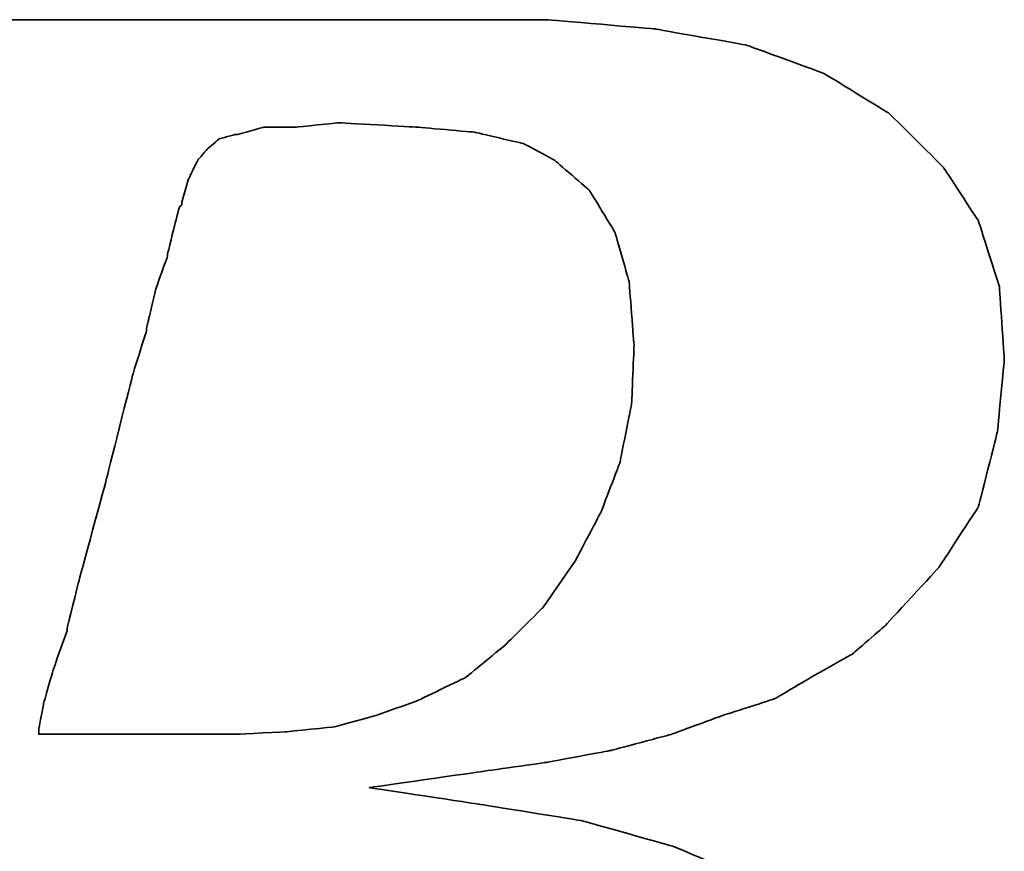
# Model space of a CAD drawing. Header units: millimetres. Extents: x 1362 to 1585, y 740 to 922.
# Tile 29 of 50: x 1562.044 to 1562.638, y 849.356 to 849.857. Entities that reach past the tile are written whole.
import ezdxf

# ---------------------------------------------------------------- set-up
doc = ezdxf.new("R2010")
doc.units = ezdxf.units.MM
doc.header["$LTSCALE"] = 0.1
doc.layers.add('CHA', color=7, linetype='CONTINUOUS')
doc.layers.add('layer 1', color=7, linetype='CONTINUOUS')

# ---------------------------------------------------------------- blocks, each defined once
blk = doc.blocks.new('TBI MOTION logo(完整正式版)')
at = {"layer": 'layer 1', "color": 22, "lineweight": 35}
for points, knots in [([(-64.65375, -6.86375), (-64.65375, -6.86375), (-64.84375, -7.29625), (-64.84375, -7.29625), (-64.84375, -7.29625), (-64.84375, -7.29625), (-64.86875, -7.34375), (-64.86875, -7.34375), (-64.86875, -7.34375), (-64.86875, -7.34375), (-64.86875, -7.36875), (-64.86875, -7.36875), (-64.86875, -7.36875), (-64.86875, -7.36875), (-65.15375, -7.65375), (-65.15375, -7.65375), (-65.15375, -7.65375), (-65.15375, -7.65375), (-65.17875, -7.65375), (-65.17875, -7.65375), (-65.17875, -7.65375), (-65.17875, -7.65375), (-65.20375, -7.67875), (-65.20375, -7.67875), (-65.20375, -7.67875), (-65.20375, -7.67875), (-65.58875, -7.87125), (-65.58875, -7.87125), (-65.58875, -7.87125), (-65.58875, -7.87125), (-65.63375, -7.87125), (-65.63375, -7.87125), (-65.63375, -7.87125), (-65.63375, -7.87125), (-65.65875, -7.89375), (-65.65875, -7.89375), (-65.65875, -7.89375), (-65.65875, -7.89375), (-66.09375, -7.94375), (-66.09375, -7.94375), (-66.09375, -7.94375), (-66.09375, -7.94375), (-66.11375, -7.94375), (-66.11375, -7.94375), (-66.11375, -7.94375), (-66.11375, -7.94375), (-66.16375, -7.94375), (-66.16375, -7.94375), (-66.16375, -7.94375), (-66.16375, -7.94375), (-66.30875, -7.94375), (-66.30875, -7.94375), (-66.30875, -7.94375), (-66.30875, -7.94375), (-66.69375, -7.94375), (-66.69375, -7.94375), (-66.69375, -7.94375), (-66.69375, -7.94375), (-67.07375, -7.94375), (-67.07375, -7.94375), (-67.07375, -7.94375), (-67.07375, -7.94375), (-67.12375, -7.94375), (-67.12375, -7.94375), (-67.12375, -7.94375), (-67.12375, -7.94375), (-67.12375, -7.96625), (-67.12375, -7.96625), (-67.12375, -7.96625), (-67.12375, -7.96625), (-67.14875, -7.99125), (-67.14875, -7.99125), (-67.14875, -7.99125), (-67.14875, -7.99125), (-67.24375, -8.34875), (-67.24375, -8.34875), (-67.24375, -8.34875), (-67.24375, -8.34875), (-67.31375, -8.68625), (-67.31375, -8.68625), (-67.31375, -8.68625), (-67.31375, -8.68625), (-67.26875, -8.68625), (-67.26875, -8.68625), (-67.26875, -8.68625), (-67.26875, -8.68625), (-67.07375, -8.68625), (-67.07375, -8.68625), (-67.07375, -8.68625), (-67.07375, -8.68625), (-66.54875, -8.68625), (-66.54875, -8.68625), (-66.54875, -8.68625), (-66.54875, -8.68625), (-65.82625, -8.68625), (-65.82625, -8.68625), (-65.82625, -8.68625), (-65.82625, -8.68625), (-65.01375, -8.68625), (-65.01375, -8.68625), (-65.01375, -8.68625), (-65.01375, -8.68625), (-64.05375, -8.68625), (-64.05375, -8.68625), (-64.05375, -8.68625), (-64.05375, -8.68625), (-62.08375, -8.68625), (-62.08375, -8.68625), (-62.08375, -8.68625), (-62.08375, -8.68625), (-60.06875, -8.68625), (-60.06875, -8.68625), (-60.06875, -8.68625), (-60.06875, -8.68625), (-59.10875, -8.68625), (-59.10875, -8.68625), (-59.10875, -8.68625), (-59.10875, -8.68625), (-58.29375, -8.68625), (-58.29375, -8.68625), (-58.29375, -8.68625), (-58.29375, -8.68625), (-57.57375, -8.68625), (-57.57375, -8.68625), (-57.57375, -8.68625), (-57.57375, -8.68625), (-57.04875, -8.68625), (-57.04875, -8.68625), (-57.04875, -8.68625), (-57.04875, -8.68625), (-56.85375, -8.68625), (-56.85375, -8.68625), (-56.85375, -8.68625), (-56.85375, -8.68625), (-56.70875, -8.68625), (-56.70875, -8.68625), (-56.70875, -8.68625), (-56.70875, -8.68625), (-56.61375, -8.68625), (-56.61375, -8.68625), (-56.61375, -8.68625), (-56.61375, -8.68625), (-56.56875, -8.68625), (-56.56875, -8.68625), (-56.56875, -8.68625), (-56.56875, -8.68625), (-55.65375, -8.63875), (-55.65375, -8.63875), (-55.65375, -8.63875), (-55.65375, -8.63875), (-54.76875, -8.51875), (-54.76875, -8.51875), (-54.76875, -8.51875), (-54.76875, -8.51875), (-53.90375, -8.30375), (-53.90375, -8.30375), (-53.90375, -8.30375), (-53.90375, -8.30375), (-53.08875, -8.03875), (-53.08875, -8.03875), (-53.08875, -8.03875), (-53.08875, -8.03875), (-52.34375, -7.65375), (-52.34375, -7.65375), (-52.34375, -7.65375), (-52.34375, -7.65375), (-51.69875, -7.29625), (-51.69875, -7.29625), (-51.69875, -7.29625), (-51.69875, -7.29625), (-51.21875, -6.91125), (-51.21875, -6.91125), (-51.21875, -6.91125), (-51.21875, -6.91125), (-50.83375, -6.50375), (-50.83375, -6.50375), (-50.83375, -6.50375), (-50.83375, -6.50375), (-50.44875, -5.94875), (-50.44875, -5.94875), (-50.44875, -5.94875), (-50.44875, -5.94875), (-50.13875, -5.30375), (-50.13875, -5.30375), (-50.13875, -5.30375), (-50.13875, -5.30375), (-49.99375, -4.65375), (-49.99375, -4.65375), (-49.99375, -4.65375), (-49.99375, -4.65375), (-49.92375, -3.98375), (-49.92375, -3.98375), (-49.92375, -3.98375), (-49.92375, -3.98375), (-49.99375, -3.19374), (-49.99375, -3.19374), (-49.99375, -3.19374), (-49.99375, -3.19374), (-50.23374, -2.44874), (-50.23374, -2.44874), (-50.23374, -2.44874), (-50.23374, -2.44874), (-50.59375, -1.87374), (-50.59375, -1.87374), (-50.59375, -1.87374), (-50.59375, -1.87374), (-51.09875, -1.31874), (-51.09875, -1.31874), (-51.09875, -1.31874), (-51.09875, -1.31874), (-51.74375, -0.81875), (-51.74375, -0.81875), (-51.74375, -0.81875), (-51.74375, -0.81875), (-52.53875, -0.48125), (-52.53875, -0.48125), (-52.53875, -0.48125), (-52.53875, -0.48125), (-53.47375, -0.21875), (-53.47375, -0.21875), (-53.47375, -0.21875), (-53.47375, -0.21875), (-54.52875, -0.04874), (-54.52875, -0.04874), (-54.52875, -0.04874), (-54.52875, -0.04874), (-55.65375, 0.12125), (-55.65375, 0.12125), (-55.65375, 0.12125), (-55.65375, 0.12125), (-54.50375, 0.28624), (-54.50375, 0.28624), (-54.50375, 0.28624), (-54.50375, 0.28624), (-53.83375, 0.38124), (-53.83375, 0.38124), (-53.83375, 0.38124), (-53.83375, 0.38124), (-53.18375, 0.50125), (-53.18375, 0.50125), (-53.18375, 0.50125), (-53.18375, 0.50125), (-52.55875, 0.66874), (-52.55875, 0.66874), (-52.55875, 0.66874), (-52.55875, 0.66874), (-52.03375, 0.86124), (-52.03375, 0.86124), (-52.03375, 0.86124), (-52.03375, 0.86124), (-51.50374, 1.03124), (-51.50374, 1.03124), (-51.50374, 1.03124), (-51.50374, 1.03124), (-51.09875, 1.27125), (-51.09875, 1.27125), (-51.09875, 1.27125), (-51.09875, 1.27125), (-50.71375, 1.48624), (-50.71375, 1.48624), (-50.71375, 1.48624), (-50.71375, 1.48624), (-50.37625, 1.77625), (-50.37625, 1.77625), (-50.37625, 1.77625), (-50.37625, 1.77625), (-49.82375, 2.37625), (-49.82375, 2.37625), (-49.82375, 2.37625), (-49.82375, 2.37625), (-49.41875, 2.99625), (-49.41875, 2.99625), (-49.41875, 2.99625), (-49.41875, 2.99625), (-49.22375, 3.76625), (-49.22375, 3.76625), (-49.22375, 3.76625), (-49.22375, 3.76625), (-49.15375, 4.50874), (-49.15375, 4.50874), (-49.15375, 4.50874), (-49.15375, 4.50874), (-49.20375, 5.25125), (-49.20375, 5.25125), (-49.20375, 5.25125), (-49.20375, 5.25125), (-49.41875, 5.92625), (-49.41875, 5.92625), (-49.41875, 5.92625), (-49.41875, 5.92625), (-49.77875, 6.47625), (-49.77875, 6.47625), (-49.77875, 6.47625), (-49.77875, 6.47625), (-50.33125, 7.02624), (-50.33125, 7.02624), (-50.33125, 7.02624), (-50.33125, 7.02624), (-51.00125, 7.43625), (-51.00125, 7.43625), (-51.00125, 7.43625), (-51.00125, 7.43625), (-51.79375, 7.72625), (-51.79375, 7.72625), (-51.79375, 7.72625), (-51.79375, 7.72625), (-52.72875, 7.89124), (-52.72875, 7.89124), (-52.72875, 7.89124), (-52.72875, 7.89124), (-53.83375, 7.98625), (-53.83375, 7.98625), (-53.83375, 7.98625), (-53.83375, 7.98625), (-53.92875, 7.98625), (-53.92875, 7.98625), (-53.92875, 7.98625), (-53.92875, 7.98625), (-54.26375, 7.98625), (-54.26375, 7.98625), (-54.26375, 7.98625), (-54.26375, 7.98625), (-54.74375, 7.98625), (-54.74375, 7.98625), (-54.74375, 7.98625), (-54.74375, 7.98625), (-55.36875, 7.98625), (-55.36875, 7.98625), (-55.36875, 7.98625), (-55.36875, 7.98625), (-56.13375, 7.98625), (-56.13375, 7.98625), (-56.13375, 7.98625), (-56.13375, 7.98625), (-56.94875, 7.98625), (-56.94875, 7.98625), (-56.94875, 7.98625), (-56.94875, 7.98625), (-58.77625, 7.98625), (-58.77625, 7.98625), (-58.77625, 7.98625), (-58.77625, 7.98625), (-60.59875, 7.98625), (-60.59875, 7.98625), (-60.59875, 7.98625), (-60.59875, 7.98625), (-61.41375, 7.98625), (-61.41375, 7.98625), (-61.41375, 7.98625), (-61.41375, 7.98625), (-62.17875, 7.98625), (-62.17875, 7.98625), (-62.17875, 7.98625), (-62.17875, 7.98625), (-62.80375, 7.98625), (-62.80375, 7.98625), (-62.80375, 7.98625), (-62.80375, 7.98625), (-63.30625, 7.98625), (-63.30625, 7.98625), (-63.30625, 7.98625), (-63.30625, 7.98625), (-63.57375, 7.98625), (-63.57375, 7.98625), (-63.57375, 7.98625), (-63.57375, 7.98625), (-63.57375, 7.96375), (-63.57375, 7.96375), (-63.57375, 7.96375), (-63.57375, 7.96375), (-63.59875, 7.94125), (-63.59875, 7.94125), (-63.59875, 7.94125), (-63.59875, 7.94125), (-63.69375, 7.55625), (-63.69375, 7.55625), (-63.69375, 7.55625), (-63.69375, 7.55625), (-63.76375, 7.24624), (-63.76375, 7.24624), (-63.76375, 7.24624), (-63.76375, 7.24624), (-63.23875, 7.24624), (-63.23875, 7.24624), (-63.23875, 7.24624), (-63.23875, 7.24624), (-62.75875, 7.24624), (-62.75875, 7.24624), (-62.75875, 7.24624), (-62.75875, 7.24624), (-62.61125, 7.24624), (-62.61125, 7.24624), (-62.61125, 7.24624), (-62.61125, 7.24624), (-62.56625, 7.24624), (-62.56625, 7.24624), (-62.56625, 7.24624), (-62.56625, 7.24624), (-62.22875, 7.24624), (-62.22875, 7.24624), (-62.22875, 7.24624), (-62.22875, 7.24624), (-62.20375, 7.24624), (-62.20375, 7.24624), (-62.20375, 7.24624), (-62.20375, 7.24624), (-62.17875, 7.21875), (-62.17875, 7.21875), (-62.17875, 7.21875), (-62.17875, 7.21875), (-61.96375, 7.17125), (-61.96375, 7.17125), (-61.96375, 7.17125), (-61.96375, 7.17125), (-61.72375, 7.12624), (-61.72375, 7.12624), (-61.72375, 7.12624), (-61.72375, 7.12624), (-61.70375, 7.12624), (-61.70375, 7.12624), (-61.70375, 7.12624), (-61.70375, 7.12624), (-61.55875, 7.07624), (-61.55875, 7.07624), (-61.55875, 7.07624), (-61.55875, 7.07624), (-61.50875, 7.07624), (-61.50875, 7.07624), (-61.50875, 7.07624), (-61.50875, 7.07624), (-61.48375, 7.02624), (-61.48375, 7.02624), (-61.48375, 7.02624), (-61.48375, 7.02624), (-61.31875, 6.83375), (-61.31875, 6.83375), (-61.31875, 6.83375), (-61.31875, 6.83375), (-61.29375, 6.81125), (-61.29375, 6.81125), (-61.29375, 6.81125), (-61.29375, 6.81125), (-61.29375, 6.78625), (-61.29375, 6.78625), (-61.29375, 6.78625), (-61.29375, 6.78625), (-61.19875, 6.50124), (-61.19875, 6.50124), (-61.19875, 6.50124), (-61.19875, 6.50124), (-61.17375, 6.45124), (-61.17375, 6.45124), (-61.17375, 6.45124), (-61.17375, 6.45124), (-61.19875, 6.40625), (-61.19875, 6.40625), (-61.19875, 6.40625), (-61.19875, 6.40625), (-61.26875, 5.99624), (-61.26875, 5.99624), (-61.26875, 5.99624), (-61.26875, 5.99624), (-61.26875, 5.85125), (-61.26875, 5.85125), (-61.26875, 5.85125), (-61.26875, 5.85125), (-61.26875, 5.82625), (-61.26875, 5.82625), (-61.26875, 5.82625), (-61.26875, 5.82625), (-61.29375, 5.80625), (-61.29375, 5.80625), (-61.29375, 5.80625), (-61.29375, 5.80625), (-61.34125, 5.66125), (-61.34125, 5.66125), (-61.34125, 5.66125), (-61.34125, 5.66125), (-61.41375, 5.44625), (-61.41375, 5.44625), (-61.41375, 5.44625), (-61.41375, 5.44625), (-61.48375, 5.15625), (-61.48375, 5.15625), (-61.48375, 5.15625), (-61.48375, 5.15625), (-61.58375, 4.82124), (-61.58375, 4.82124), (-61.58375, 4.82124), (-61.58375, 4.82124), (-61.79875, 4.00375), (-61.79875, 4.00375), (-61.79875, 4.00375), (-61.79875, 4.00375), (-62.05875, 2.99625), (-62.05875, 2.99625), (-62.05875, 2.99625), (-62.05875, 2.99625), (-62.34875, 1.91625), (-62.34875, 1.91625), (-62.34875, 1.91625), (-62.34875, 1.91625), (-62.97375, -0.41124), (-62.97375, -0.41124), (-62.97375, -0.41124), (-62.97375, -0.41124), (-63.59875, -2.75875), (-63.59875, -2.75875), (-63.59875, -2.75875), (-63.59875, -2.75875), (-63.88375, -3.86374), (-63.88375, -3.86374), (-63.88375, -3.86374), (-63.88375, -3.86374), (-64.14875, -4.82374), (-64.14875, -4.82374), (-64.14875, -4.82374), (-64.14875, -4.82374), (-64.36375, -5.64125), (-64.36375, -5.64125), (-64.36375, -5.64125), (-64.36375, -5.64125), (-64.43625, -5.97625), (-64.43625, -5.97625), (-64.43625, -5.97625), (-64.43625, -5.97625), (-64.50875, -6.28625), (-64.50875, -6.28625), (-64.50875, -6.28625), (-64.50875, -6.28625), (-64.50875, -6.30875), (-64.50875, -6.30875), (-64.50875, -6.30875), (-64.50875, -6.30875), (-64.57875, -6.50375), (-64.57875, -6.50375), (-64.57875, -6.50375), (-64.57875, -6.50375), (-64.62875, -6.69625), (-64.62875, -6.69625), (-64.62875, -6.69625), (-64.62875, -6.69625), (-64.62875, -6.76875), (-64.62875, -6.76875), (-64.62875, -6.76875), (-64.62875, -6.76875), (-64.62875, -6.81375), (-64.62875, -6.81375), (-64.62875, -6.81375), (-64.62875, -6.81375), (-64.62875, -6.83875), (-64.62875, -6.83875), (-64.62875, -6.83875), (-64.62875, -6.83875), (-64.65375, -6.86375), (-64.65375, -6.86375)], [0, 0, 0, 0, 0.00719424, 0.00719424, 0.00719424, 0.00719425, 0.01438849, 0.01438849, 0.01438849, 0.0143885, 0.02158273, 0.02158273, 0.02158273, 0.02158274, 0.02877698, 0.02877698, 0.02877698, 0.02877699, 0.03597122, 0.03597122, 0.03597122, 0.03597123, 0.04316547, 0.04316547, 0.04316547, 0.04316548, 0.05035971, 0.05035971, 0.05035971, 0.05035972, 0.05755396, 0.05755396, 0.05755396, 0.05755397, 0.0647482, 0.0647482, 0.0647482, 0.06474821, 0.07194245, 0.07194245, 0.07194245, 0.07194246, 0.07913669, 0.07913669, 0.07913669, 0.0791367, 0.08633094, 0.08633094, 0.08633094, 0.08633095, 0.09352518, 0.09352518, 0.09352518, 0.09352519, 0.10071942, 0.10071942, 0.10071942, 0.10071943, 0.10791367, 0.10791367, 0.10791367, 0.10791368, 0.11510791, 0.11510791, 0.11510791, 0.11510792, 0.12230216, 0.12230216, 0.12230216, 0.12230217, 0.1294964, 0.1294964, 0.1294964, 0.12949641, 0.13669065, 0.13669065, 0.13669065, 0.13669066, 0.14388489, 0.14388489, 0.14388489, 0.1438849, 0.15107914, 0.15107914, 0.15107914, 0.15107915, 0.15827338, 0.15827338, 0.15827338, 0.15827339, 0.16546763, 0.16546763, 0.16546763, 0.16546764, 0.17266187, 0.17266187, 0.17266187, 0.17266188, 0.17985612, 0.17985612, 0.17985612, 0.17985613, 0.18705036, 0.18705036, 0.18705036, 0.18705037, 0.1942446, 0.1942446, 0.1942446, 0.19424461, 0.20143885, 0.20143885, 0.20143885, 0.20143886, 0.20863309, 0.20863309, 0.20863309, 0.2086331, 0.21582734, 0.21582734, 0.21582734, 0.21582735, 0.22302158, 0.22302158, 0.22302158, 0.22302159, 0.23021583, 0.23021583, 0.23021583, 0.23021584, 0.23741007, 0.23741007, 0.23741007, 0.23741008, 0.24460432, 0.24460432, 0.24460432, 0.24460433, 0.25179856, 0.25179856, 0.25179856, 0.25179857, 0.25899281, 0.25899281, 0.25899281, 0.25899282, 0.26618705, 0.26618705, 0.26618705, 0.26618706, 0.27338129, 0.27338129, 0.27338129, 0.2733813, 0.28057554, 0.28057554, 0.28057554, 0.28057555, 0.28776978, 0.28776978, 0.28776978, 0.28776979, 0.29496403, 0.29496403, 0.29496403, 0.29496404, 0.30215827, 0.30215827, 0.30215827, 0.30215828, 0.30935252, 0.30935252, 0.30935252, 0.30935253, 0.31654676, 0.31654676, 0.31654676, 0.31654677, 0.32374101, 0.32374101, 0.32374101, 0.32374102, 0.33093525, 0.33093525, 0.33093525, 0.33093526, 0.3381295, 0.3381295, 0.3381295, 0.33812951, 0.34532374, 0.34532374, 0.34532374, 0.34532375, 0.35251799, 0.35251799, 0.35251799, 0.352518, 0.35971223, 0.35971223, 0.35971223, 0.35971224, 0.36690647, 0.36690647, 0.36690647, 0.36690648, 0.37410072, 0.37410072, 0.37410072, 0.37410073, 0.38129496, 0.38129496, 0.38129496, 0.38129497, 0.38848921, 0.38848921, 0.38848921, 0.38848922, 0.39568345, 0.39568345, 0.39568345, 0.39568346, 0.4028777, 0.4028777, 0.4028777, 0.40287771, 0.41007194, 0.41007194, 0.41007194, 0.41007195, 0.41726619, 0.41726619, 0.41726619, 0.4172662, 0.42446043, 0.42446043, 0.42446043, 0.42446044, 0.43165468, 0.43165468, 0.43165468, 0.43165469, 0.43884892, 0.43884892, 0.43884892, 0.43884893, 0.44604317, 0.44604317, 0.44604317, 0.44604318, 0.45323741, 0.45323741, 0.45323741, 0.45323742, 0.46043165, 0.46043165, 0.46043165, 0.46043166, 0.4676259, 0.4676259, 0.4676259, 0.46762591, 0.47482014, 0.47482014, 0.47482014, 0.47482015, 0.48201439, 0.48201439, 0.48201439, 0.4820144, 0.48920863, 0.48920863, 0.48920863, 0.48920864, 0.49640288, 0.49640288, 0.49640288, 0.49640289, 0.50359712, 0.50359712, 0.50359712, 0.50359713, 0.51079137, 0.51079137, 0.51079137, 0.51079138, 0.51798561, 0.51798561, 0.51798561, 0.51798562, 0.52517986, 0.52517986, 0.52517986, 0.52517987, 0.5323741, 0.5323741, 0.5323741, 0.53237411, 0.53956835, 0.53956835, 0.53956835, 0.53956836, 0.54676259, 0.54676259, 0.54676259, 0.5467626, 0.55395683, 0.55395683, 0.55395683, 0.55395684, 0.56115108, 0.56115108, 0.56115108, 0.56115109, 0.56834532, 0.56834532, 0.56834532, 0.56834533, 0.57553957, 0.57553957, 0.57553957, 0.57553958, 0.58273381, 0.58273381, 0.58273381, 0.58273382, 0.58992806, 0.58992806, 0.58992806, 0.58992807, 0.5971223, 0.5971223, 0.5971223, 0.59712231, 0.60431655, 0.60431655, 0.60431655, 0.60431656, 0.61151079, 0.61151079, 0.61151079, 0.6115108, 0.61870504, 0.61870504, 0.61870504, 0.61870505, 0.62589928, 0.62589928, 0.62589928, 0.62589929, 0.63309353, 0.63309353, 0.63309353, 0.63309354, 0.64028777, 0.64028777, 0.64028777, 0.64028778, 0.64748201, 0.64748201, 0.64748201, 0.64748202, 0.65467626, 0.65467626, 0.65467626, 0.65467627, 0.6618705, 0.6618705, 0.6618705, 0.66187051, 0.66906475, 0.66906475, 0.66906475, 0.66906476, 0.67625899, 0.67625899, 0.67625899, 0.676259, 0.68345324, 0.68345324, 0.68345324, 0.68345325, 0.69064748, 0.69064748, 0.69064748, 0.69064749, 0.69784173, 0.69784173, 0.69784173, 0.69784174, 0.70503597, 0.70503597, 0.70503597, 0.70503598, 0.71223022, 0.71223022, 0.71223022, 0.71223023, 0.71942446, 0.71942446, 0.71942446, 0.71942447, 0.72661871, 0.72661871, 0.72661871, 0.72661872, 0.73381295, 0.73381295, 0.73381295, 0.73381296, 0.74100719, 0.74100719, 0.74100719, 0.7410072, 0.74820144, 0.74820144, 0.74820144, 0.74820145, 0.75539568, 0.75539568, 0.75539568, 0.75539569, 0.76258993, 0.76258993, 0.76258993, 0.76258994, 0.76978417, 0.76978417, 0.76978417, 0.76978418, 0.77697842, 0.77697842, 0.77697842, 0.77697843, 0.78417266, 0.78417266, 0.78417266, 0.78417267, 0.79136691, 0.79136691, 0.79136691, 0.79136692, 0.79856115, 0.79856115, 0.79856115, 0.79856116, 0.8057554, 0.8057554, 0.8057554, 0.80575541, 0.81294964, 0.81294964, 0.81294964, 0.81294965, 0.82014388, 0.82014388, 0.82014388, 0.82014389, 0.82733813, 0.82733813, 0.82733813, 0.82733814, 0.83453237, 0.83453237, 0.83453237, 0.83453238, 0.84172662, 0.84172662, 0.84172662, 0.84172663, 0.84892086, 0.84892086, 0.84892086, 0.84892087, 0.85611511, 0.85611511, 0.85611511, 0.85611512, 0.86330935, 0.86330935, 0.86330935, 0.86330936, 0.8705036, 0.8705036, 0.8705036, 0.87050361, 0.87769784, 0.87769784, 0.87769784, 0.87769785, 0.88489209, 0.88489209, 0.88489209, 0.8848921, 0.89208633, 0.89208633, 0.89208633, 0.89208634, 0.89928058, 0.89928058, 0.89928058, 0.89928059, 0.90647482, 0.90647482, 0.90647482, 0.90647483, 0.91366906, 0.91366906, 0.91366906, 0.91366907, 0.92086331, 0.92086331, 0.92086331, 0.92086332, 0.92805755, 0.92805755, 0.92805755, 0.92805756, 0.9352518, 0.9352518, 0.9352518, 0.93525181, 0.94244604, 0.94244604, 0.94244604, 0.94244605, 0.94964029, 0.94964029, 0.94964029, 0.9496403, 0.95683453, 0.95683453, 0.95683453, 0.95683454, 0.96402878, 0.96402878, 0.96402878, 0.96402879, 0.97122302, 0.97122302, 0.97122302, 0.97122303, 0.97841727, 0.97841727, 0.97841727, 0.97841728, 0.98561151, 0.98561151, 0.98561151, 0.98561152, 0.99280576, 0.99280576, 0.99280576, 0.99280577, 1, 1, 1, 1]), ([(-57.50375, 6.35625), (-57.50375, 6.35625), (-57.57375, 6.11625), (-57.57375, 6.11625), (-57.57375, 6.11625), (-57.57375, 6.11625), (-57.57375, 6.09125), (-57.57375, 6.09125), (-57.57375, 6.09125), (-57.57375, 6.09125), (-57.59875, 6.06625), (-57.59875, 6.06625), (-57.59875, 6.06625), (-57.59875, 6.06625), (-57.64875, 5.87625), (-57.64875, 5.87625), (-57.64875, 5.87625), (-57.64875, 5.87625), (-57.71875, 5.58875), (-57.71875, 5.58875), (-57.71875, 5.58875), (-57.71875, 5.58875), (-57.71875, 5.56625), (-57.71875, 5.56625), (-57.71875, 5.56625), (-57.71875, 5.56625), (-57.83875, 5.23125), (-57.83875, 5.23125), (-57.83875, 5.23125), (-57.83875, 5.23125), (-57.93625, 4.82124), (-57.93625, 4.82124), (-57.93625, 4.82124), (-57.93625, 4.82124), (-57.93625, 4.79624), (-57.93625, 4.79624), (-57.93625, 4.79624), (-57.93625, 4.79624), (-58.07875, 4.34125), (-58.07875, 4.34125), (-58.07875, 4.34125), (-58.07875, 4.34125), (-58.34375, 3.28625), (-58.34375, 3.28625), (-58.34375, 3.28625), (-58.34375, 3.28625), (-58.62875, 2.23124), (-58.62875, 2.23124), (-58.62875, 2.23124), (-58.62875, 2.23124), (-58.74875, 1.75125), (-58.74875, 1.75125), (-58.74875, 1.75125), (-58.74875, 1.75125), (-58.74875, 1.72625), (-58.74875, 1.72625), (-58.74875, 1.72625), (-58.74875, 1.72625), (-58.89375, 1.31625), (-58.89375, 1.31625), (-58.89375, 1.31625), (-58.89375, 1.31625), (-58.98875, 0.98124), (-58.98875, 0.98124), (-58.98875, 0.98124), (-58.98875, 0.98124), (-59.03875, 0.71625), (-59.03875, 0.71625), (-59.03875, 0.71625), (-59.03875, 0.71625), (-59.03875, 0.66874), (-59.03875, 0.66874), (-59.03875, 0.66874), (-59.03875, 0.66874), (-58.91875, 0.66874), (-58.91875, 0.66874), (-58.91875, 0.66874), (-58.91875, 0.66874), (-58.53375, 0.66874), (-58.53375, 0.66874), (-58.53375, 0.66874), (-58.53375, 0.66874), (-58.10375, 0.66874), (-58.10375, 0.66874), (-58.10375, 0.66874), (-58.10375, 0.66874), (-57.66875, 0.66874), (-57.66875, 0.66874), (-57.66875, 0.66874), (-57.66875, 0.66874), (-57.33375, 0.66874), (-57.33375, 0.66874), (-57.33375, 0.66874), (-57.33375, 0.66874), (-57.09375, 0.66874), (-57.09375, 0.66874), (-57.09375, 0.66874), (-57.09375, 0.66874), (-56.99875, 0.66874), (-56.99875, 0.66874), (-56.99875, 0.66874), (-56.99875, 0.66874), (-56.49375, 0.69374), (-56.49375, 0.69374), (-56.49375, 0.69374), (-56.49375, 0.69374), (-56.01375, 0.74374), (-56.01375, 0.74374), (-56.01375, 0.74374), (-56.01375, 0.74374), (-55.58375, 0.86124), (-55.58375, 0.86124), (-55.58375, 0.86124), (-55.58375, 0.86124), (-55.17375, 1.00624), (-55.17375, 1.00624), (-55.17375, 1.00624), (-55.17375, 1.00624), (-54.67375, 1.24625), (-54.67375, 1.24625), (-54.67375, 1.24625), (-54.67375, 1.24625), (-54.26375, 1.58124), (-54.26375, 1.58124), (-54.26375, 1.58124), (-54.26375, 1.58124), (-53.87875, 1.96374), (-53.87875, 1.96374), (-53.87875, 1.96374), (-53.87875, 1.96374), (-53.54375, 2.44625), (-53.54375, 2.44625), (-53.54375, 2.44625), (-53.54375, 2.44625), (-53.27875, 2.95125), (-53.27875, 2.95125), (-53.27875, 2.95125), (-53.27875, 2.95125), (-53.08875, 3.45124), (-53.08875, 3.45124), (-53.08875, 3.45124), (-53.08875, 3.45124), (-52.96875, 4.05124), (-52.96875, 4.05124), (-52.96875, 4.05124), (-52.96875, 4.05124), (-52.94375, 4.65125), (-52.94375, 4.65125), (-52.94375, 4.65125), (-52.94375, 4.65125), (-52.99375, 5.30125), (-52.99375, 5.30125), (-52.99375, 5.30125), (-52.99375, 5.30125), (-53.13875, 5.80625), (-53.13875, 5.80625), (-53.13875, 5.80625), (-53.13875, 5.80625), (-53.39875, 6.23625), (-53.39875, 6.23625), (-53.39875, 6.23625), (-53.39875, 6.23625), (-53.75875, 6.54875), (-53.75875, 6.54875), (-53.75875, 6.54875), (-53.75875, 6.54875), (-54.07375, 6.71625), (-54.07375, 6.71625), (-54.07375, 6.71625), (-54.07375, 6.71625), (-54.57375, 6.83375), (-54.57375, 6.83375), (-54.57375, 6.83375), (-54.57375, 6.83375), (-55.17375, 6.88625), (-55.17375, 6.88625), (-55.17375, 6.88625), (-55.17375, 6.88625), (-55.96875, 6.93125), (-55.96875, 6.93125), (-55.96875, 6.93125), (-55.96875, 6.93125), (-56.39875, 6.88625), (-56.39875, 6.88625), (-56.39875, 6.88625), (-56.39875, 6.88625), (-56.42125, 6.88625), (-56.42125, 6.88625), (-56.42125, 6.88625), (-56.42125, 6.88625), (-56.73375, 6.88625), (-56.73375, 6.88625), (-56.73375, 6.88625), (-56.73375, 6.88625), (-56.99875, 6.81125), (-56.99875, 6.81125), (-56.99875, 6.81125), (-56.99875, 6.81125), (-57.02375, 6.81125), (-57.02375, 6.81125), (-57.02375, 6.81125), (-57.02375, 6.81125), (-57.18875, 6.76625), (-57.18875, 6.76625), (-57.18875, 6.76625), (-57.18875, 6.76625), (-57.30875, 6.66625), (-57.30875, 6.66625), (-57.30875, 6.66625), (-57.30875, 6.66625), (-57.40875, 6.54875), (-57.40875, 6.54875), (-57.40875, 6.54875), (-57.40875, 6.54875), (-57.50375, 6.35625), (-57.50375, 6.35625)], [0, 0, 0, 0, 0.01851852, 0.01851852, 0.01851852, 0.01851853, 0.03703704, 0.03703704, 0.03703704, 0.03703705, 0.05555556, 0.05555556, 0.05555556, 0.05555557, 0.07407407, 0.07407407, 0.07407407, 0.07407408, 0.09259259, 0.09259259, 0.09259259, 0.0925926, 0.11111111, 0.11111111, 0.11111111, 0.11111112, 0.12962963, 0.12962963, 0.12962963, 0.12962964, 0.14814815, 0.14814815, 0.14814815, 0.14814816, 0.16666667, 0.16666667, 0.16666667, 0.16666668, 0.18518519, 0.18518519, 0.18518519, 0.1851852, 0.2037037, 0.2037037, 0.2037037, 0.20370371, 0.22222222, 0.22222222, 0.22222222, 0.22222223, 0.24074074, 0.24074074, 0.24074074, 0.24074075, 0.25925926, 0.25925926, 0.25925926, 0.25925927, 0.27777778, 0.27777778, 0.27777778, 0.27777779, 0.2962963, 0.2962963, 0.2962963, 0.29629631, 0.31481481, 0.31481481, 0.31481481, 0.31481482, 0.33333333, 0.33333333, 0.33333333, 0.33333334, 0.35185185, 0.35185185, 0.35185185, 0.35185186, 0.37037037, 0.37037037, 0.37037037, 0.37037038, 0.38888889, 0.38888889, 0.38888889, 0.3888889, 0.40740741, 0.40740741, 0.40740741, 0.40740742, 0.42592593, 0.42592593, 0.42592593, 0.42592594, 0.44444444, 0.44444444, 0.44444444, 0.44444445, 0.46296296, 0.46296296, 0.46296296, 0.46296297, 0.48148148, 0.48148148, 0.48148148, 0.48148149, 0.5, 0.5, 0.5, 0.50000001, 0.51851852, 0.51851852, 0.51851852, 0.51851853, 0.53703704, 0.53703704, 0.53703704, 0.53703705, 0.55555556, 0.55555556, 0.55555556, 0.55555557, 0.57407407, 0.57407407, 0.57407407, 0.57407408, 0.59259259, 0.59259259, 0.59259259, 0.5925926, 0.61111111, 0.61111111, 0.61111111, 0.61111112, 0.62962963, 0.62962963, 0.62962963, 0.62962964, 0.64814815, 0.64814815, 0.64814815, 0.64814816, 0.66666667, 0.66666667, 0.66666667, 0.66666668, 0.68518519, 0.68518519, 0.68518519, 0.6851852, 0.7037037, 0.7037037, 0.7037037, 0.70370371, 0.72222222, 0.72222222, 0.72222222, 0.72222223, 0.74074074, 0.74074074, 0.74074074, 0.74074075, 0.75925926, 0.75925926, 0.75925926, 0.75925927, 0.77777778, 0.77777778, 0.77777778, 0.77777779, 0.7962963, 0.7962963, 0.7962963, 0.79629631, 0.81481481, 0.81481481, 0.81481481, 0.81481482, 0.83333333, 0.83333333, 0.83333333, 0.83333334, 0.85185185, 0.85185185, 0.85185185, 0.85185186, 0.87037037, 0.87037037, 0.87037037, 0.87037038, 0.88888889, 0.88888889, 0.88888889, 0.8888889, 0.90740741, 0.90740741, 0.90740741, 0.90740742, 0.92592593, 0.92592593, 0.92592593, 0.92592594, 0.94444444, 0.94444444, 0.94444444, 0.94444445, 0.96296296, 0.96296296, 0.96296296, 0.96296297, 0.98148148, 0.98148148, 0.98148148, 0.98148149, 1, 1, 1, 1])]:
    blk.add_open_spline(points, degree=3, knots=knots, dxfattribs=at)

msp = doc.modelspace()

# ---------------------------------------------------------------- block references
at = {"layer": 'CHA', "xscale": 0.05884626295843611, "yscale": 0.05884626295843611, "zscale": 0.05884626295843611}
msp.add_blockref('TBI MOTION logo(完整正式版)', (1565.5301, 849.3872), dxfattribs=at)

doc.saveas('drawing.dxf')
